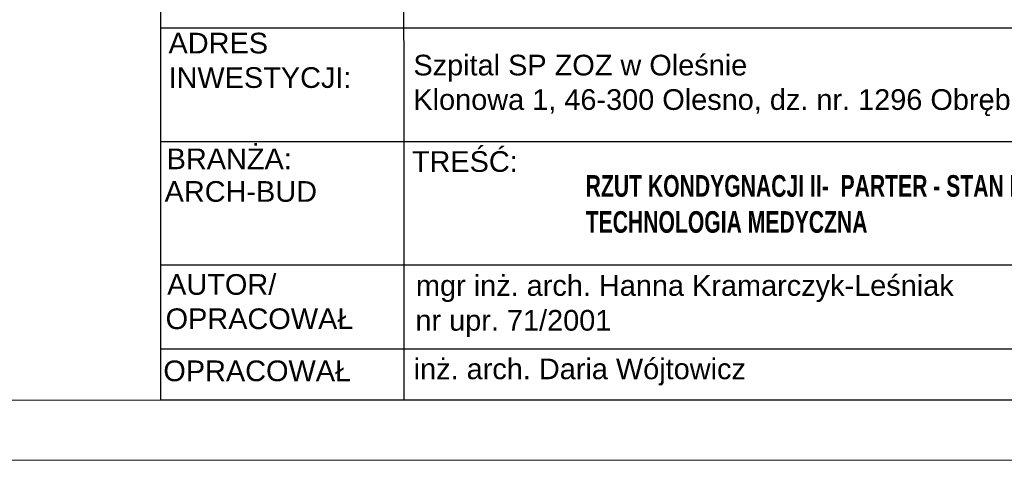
# Model space of a CAD drawing. Header units: millimetres. Extents: x -9409 to 0, y -5353 to 3057.
# Tile 81 of 256: x -4623 to -3803, y -5353 to -4986. Entities that reach past the tile are written whole.
import ezdxf

# ---------------------------------------------------------------- set-up
doc = ezdxf.new("R2010")
doc.units = ezdxf.units.MM
doc.layers.add('PDF_A-TABELKA', color=7, linetype='Continuous')
doc.layers.add('PDF_Text', color=7, linetype='Continuous')
doc.layers.add('SQ_Opisy', color=7, linetype='Continuous', lineweight=18)
doc.layers.add('SQ_TAB TEKST', color=8, linetype='Continuous', lineweight=0)
doc.styles.add('PDF Arial-BoldMT', font='arial.ttf')
doc.styles.add('PDF ArialMT', font='arial.ttf')
doc.styles.add('ROMANS', font='romans', dxfattribs={"width": 0.7, "height": 10})

# ---------------------------------------------------------------- blocks, each defined once
blk = doc.blocks.new('tabelka')
at = {"layer": 'PDF_A-TABELKA', "lineweight": 25}
for points in [[(26628.5, -28113.82), (26628.5, -27397.28), (25541.98, -27397.28), (25541.98, -28113.82)], [(25541.98, -27397.28), (25541.98, -28019.87)], [(25744.87, -28113.82), (25744.45, -27514.08)], [(26629.35, -27803.93), (25542.83, -27803.93)], [(26629.35, -27898.56), (25542.83, -27898.56)], [(26628.5, -28001.29), (25541.98, -28001.29)], [(26501.05, -28071.19), (25541.98, -28071.19)], [(26628.5, -28113.82), (25541.98, -28113.82)]]:
    blk.add_lwpolyline(points, dxfattribs=at)
at = {"layer": 'PDF_Text', "attachment_point": 4}
for s, insert, char_height, style in [('ADRES\\PINWESTYCJI:', (25548.61, -27830.87), 17.2174, 'PDF ArialMT'), ('Szpital SP ZOZ w Oleśnie\\PKlonowa 1, 46-300 Olesno, dz. nr. 1296 Obręb Olesno', (25752.51, -27851.67), 17.2174, 'PDF ArialMT'), ('BRANŻA:', (25547.04, -27912.78), 17.217, 'PDF ArialMT'), ('TREŚĆ:', (25751.23, -27915.14), 17.217, 'PDF ArialMT'), ('ARCH-BUD', (25545.34, -27940.06), 17.217, 'PDF Arial-BoldMT'), ('AUTOR/', (25547.47, -28017.51), 17.217, 'PDF ArialMT'), ('mgr inż. arch. Hanna Kramarczyk-Leśniak', (25754.64, -28020.85), 17.2174, 'PDF Arial-BoldMT'), ('OPRACOWAŁ', (25546.19, -28046.07), 17.217, 'PDF ArialMT'), ('nr upr. 71/2001', (25754.21, -28049.84), 17.2174, 'PDF Arial-BoldMT'), ('OPRACOWAŁ', (25544.29, -28089.44), 17.217, 'PDF ArialMT'), ('inż. arch. Daria Wójtowicz', (25752.74, -28090.28), 17.2174, 'PDF Arial-BoldMT')]:
    blk.add_mtext(s, dxfattribs=dict(at, insert=insert, char_height=char_height, style=style))

msp = doc.modelspace()

# ---------------------------------------------------------------- linework, layer by layer
at = {"layer": 'SQ_Opisy', "color": 7, "lineweight": 9, "true_color": 0xf7f7f7}
msp.add_lwpolyline([(-9408.91, -5353.21), (-3368.91, -5353.21), (-3368.91, 3056.79), (-9408.91, 3056.79)], close=True, dxfattribs=at)
at = {"layer": 'SQ_Opisy', "lineweight": 9}
msp.add_lwpolyline([(-9208.91, -5303.21), (-3418.91, -5303.21), (-3418.91, 3006.79), (-9208.91, 3006.79)], close=True, dxfattribs=at)

# ---------------------------------------------------------------- block references
at = {"layer": 'SQ_TAB TEKST', "lineweight": 35}
msp.add_blockref('tabelka', (-30047.41, 22810.62), dxfattribs=at)

# ---------------------------------------------------------------- texts
at = {"layer": 'SQ_TAB TEKST', "color": 7, "insert": (-4223.43, -5115.7), "char_height": 18, "width": 840.6207, "attachment_point": 1, "style": 'ROMANS'}
msp.add_mtext('{\\fArial|b1|i0|c238|p34;^IRZUT KONDYGNACJI II-  PARTER - STAN PROJEKTOWANY\\P^ITECHNOLOGIA MEDYCZNA}', dxfattribs=at)

doc.saveas('drawing.dxf')
